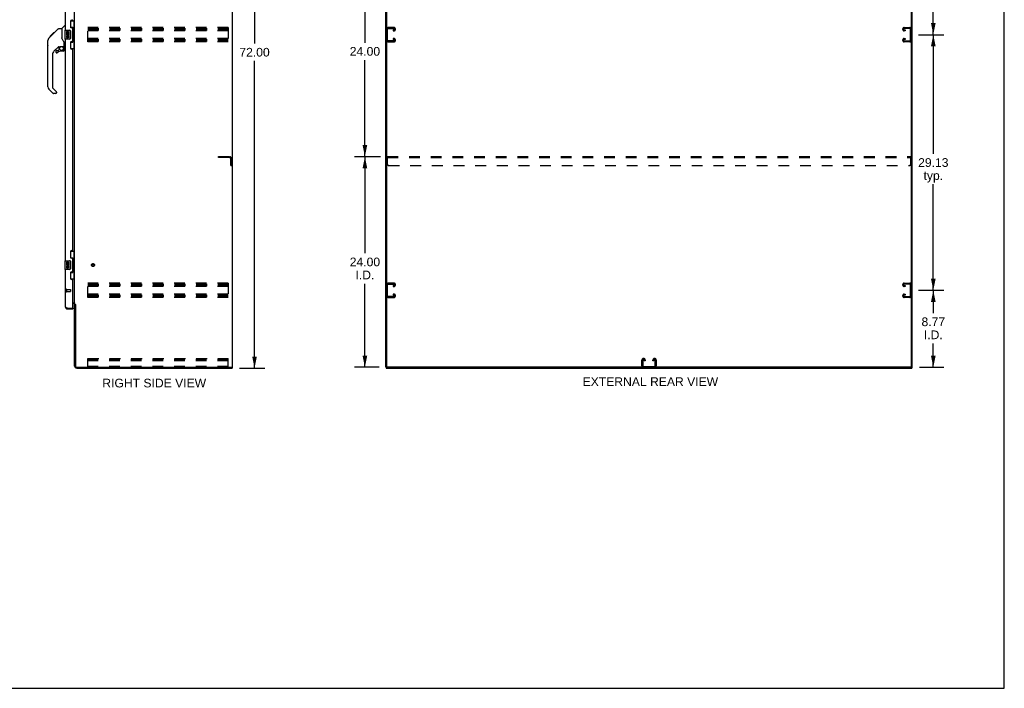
# Model space of a CAD drawing. Header units: inches. Extents: x 0 to 224, y 0 to 145.
# Tile 10 of 12: x 112 to 224, y 0 to 76. Entities that reach past the tile are written whole.
import ezdxf

# ---------------------------------------------------------------- set-up
doc = ezdxf.new("R2010")
doc.units = ezdxf.units.IN
doc.header["$LTSCALE"] = 12.342
doc.header["$MEASUREMENT"] = 0
doc.linetypes.add('HIDDEN', pattern=[0.2, 0.1, -0.1])
doc.layers.get('0').update_dxf_attribs({"linetype": 'CONTINUOUS'})
for name, color, linetype in [('02___PRT_ALL_AXES', 7, 'CONTINUOUS'), ('DEFAULT_2', 8, 'HIDDEN'), ('DIMENSIONS', 7, 'CONTINUOUS')]:
    doc.layers.add(name, color=color, linetype=linetype)
doc.styles.get("Standard").update_dxf_attribs({"font": 'arial.ttf'})
doc.dimstyles.new('DIMSTYLE_1', dxfattribs={"dimtxt": 0.99, "dimasz": 1.32, "dimexe": 0.09, "dimexo": 0.07, "dimgap": 0.0375, "dimtad": 0, "dimtih": 1, "dimtoh": 1, "dimzin": 4, "dimdsep": 46, "dimtxsty": 'Standard', "dimblk": '_FILLED', "dimblk1": '_FILLED', "dimblk2": '_FILLED', "dimcen": 0.09, "dimazin": 1, "dimtfac": 1, "dimtdec": 3, "dimtofl": 0, "dimtmove": 0, "dimatfit": 3, "dimldrblk": '_FILLED', "dimfxl": 1, "dimtolj": 1, "dimtzin": 4, "dimarcsym": 0})

# ---------------------------------------------------------------- blocks, each defined once
blk = doc.blocks.new('_FILLED')
at = {"color": 0, "linetype": 'ByBlock'}
blk.add_solid([(0, 0), (-1, 0.2), (-1, -0.2)], dxfattribs=at)
blk = doc.blocks.new('*D2')
at = {"layer": 'DIMENSIONS', "color": 2, "linetype": 'Continuous'}
for p, q in [((137.26, 108.48), (140.15, 108.48)), ((138.96, 108.48), (138.96, 73.47)), ((138.96, 36.48), (138.96, 71.49)), ((137.26, 36.48), (140.15, 36.48))]:
    blk.add_line(p, q, dxfattribs=at)
at = {"layer": 'DIMENSIONS', "color": 2, "linetype": 'Continuous', "xscale": 1.32, "yscale": 1.32, "zscale": 1.32}
for p, rotation in [((138.96, 108.48), 90), ((138.96, 36.48), 270)]:
    blk.add_blockref('_FILLED', p, dxfattribs=dict(at, rotation=rotation))
at = {"layer": 'DIMENSIONS', "color": 2, "linetype": 'Continuous', "insert": (138.96, 72.98), "char_height": 0.99, "width": 3.4595, "attachment_point": 2, "line_spacing_factor": 0.9}
blk.add_mtext('72.00', dxfattribs=at)
blk = doc.blocks.new('*D4')
at = {"layer": 'DIMENSIONS', "color": 2, "linetype": 'Continuous'}
for p, q in [((214.63, 45.36), (217.5, 45.36)), ((216.31, 45.36), (216.31, 42.76)), ((216.31, 36.58), (216.31, 39.29)), ((214.73, 36.58), (217.5, 36.58))]:
    blk.add_line(p, q, dxfattribs=at)
at = {"layer": 'DIMENSIONS', "color": 2, "linetype": 'Continuous', "xscale": 1.32, "yscale": 1.32, "zscale": 1.32}
for p, rotation in [((216.31, 45.36), 90), ((216.31, 36.58), 270)]:
    blk.add_blockref('_FILLED', p, dxfattribs=dict(at, rotation=rotation))
at = {"layer": 'DIMENSIONS', "color": 2, "linetype": 'Continuous', "insert": (216.31, 42.26), "char_height": 0.99, "width": 2.6903, "attachment_point": 2, "line_spacing_factor": 0.9}
blk.add_mtext('8.77\\PI.D.', dxfattribs=at)
blk = doc.blocks.new('*D5')
at = {"layer": 'DIMENSIONS', "color": 2, "linetype": 'Continuous'}
for p, q in [((214.63, 74.48), (217.5, 74.48)), ((216.31, 74.48), (216.31, 60.91)), ((216.31, 45.36), (216.31, 57.44)), ((214.63, 45.36), (217.5, 45.36))]:
    blk.add_line(p, q, dxfattribs=at)
at = {"layer": 'DIMENSIONS', "color": 2, "linetype": 'Continuous', "xscale": 1.32, "yscale": 1.32, "zscale": 1.32}
for p, rotation in [((216.31, 74.48), 90), ((216.31, 45.36), 270)]:
    blk.add_blockref('_FILLED', p, dxfattribs=dict(at, rotation=rotation))
at = {"layer": 'DIMENSIONS', "color": 2, "linetype": 'Continuous', "insert": (216.31, 60.41), "char_height": 0.99, "width": 3.4595, "attachment_point": 2, "line_spacing_factor": 0.9}
blk.add_mtext('29.13\\Ptyp.', dxfattribs=at)
blk = doc.blocks.new('*D6')
at = {"layer": 'DIMENSIONS', "color": 2, "linetype": 'Continuous'}
for p, q in [((214.63, 103.61), (217.5, 103.61)), ((216.31, 103.61), (216.31, 90.03)), ((216.31, 74.48), (216.31, 86.57)), ((214.63, 74.48), (217.5, 74.48))]:
    blk.add_line(p, q, dxfattribs=at)
at = {"layer": 'DIMENSIONS', "color": 2, "linetype": 'Continuous', "xscale": 1.32, "yscale": 1.32, "zscale": 1.32}
for p, rotation in [((216.31, 103.61), 90), ((216.31, 74.48), 270)]:
    blk.add_blockref('_FILLED', p, dxfattribs=dict(at, rotation=rotation))
at = {"layer": 'DIMENSIONS', "color": 2, "linetype": 'Continuous', "insert": (216.31, 89.54), "char_height": 0.99, "width": 3.4595, "attachment_point": 2, "line_spacing_factor": 0.9}
blk.add_mtext('29.13\\Ptyp.', dxfattribs=at)
blk = doc.blocks.new('*D8')
at = {"layer": 'DIMENSIONS', "color": 2, "linetype": 'Continuous'}
for p, q in [((153.31, 60.58), (150.35, 60.58)), ((151.54, 60.58), (151.54, 49.57)), ((151.54, 36.58), (151.54, 46.11)), ((153.16, 36.58), (150.35, 36.58))]:
    blk.add_line(p, q, dxfattribs=at)
at = {"layer": 'DIMENSIONS', "color": 2, "linetype": 'Continuous', "xscale": 1.32, "yscale": 1.32, "zscale": 1.32}
for p, rotation in [((151.54, 60.58), 90), ((151.54, 36.58), 270)]:
    blk.add_blockref('_FILLED', p, dxfattribs=dict(at, rotation=rotation))
at = {"layer": 'DIMENSIONS', "color": 2, "linetype": 'Continuous', "insert": (151.54, 49.08), "char_height": 0.99, "width": 3.4595, "attachment_point": 2, "line_spacing_factor": 0.9}
blk.add_mtext('24.00\\PI.D.', dxfattribs=at)
blk = doc.blocks.new('*D9')
at = {"layer": 'DIMENSIONS', "color": 2, "linetype": 'Continuous'}
for p, q in [((153.31, 84.58), (150.35, 84.58)), ((151.54, 84.58), (151.54, 73.57)), ((151.54, 60.58), (151.54, 71.59)), ((153.31, 60.58), (150.35, 60.58))]:
    blk.add_line(p, q, dxfattribs=at)
at = {"layer": 'DIMENSIONS', "color": 2, "linetype": 'Continuous', "xscale": 1.32, "yscale": 1.32, "zscale": 1.32}
for p, rotation in [((151.54, 84.58), 90), ((151.54, 60.58), 270)]:
    blk.add_blockref('_FILLED', p, dxfattribs=dict(at, rotation=rotation))
at = {"layer": 'DIMENSIONS', "color": 2, "linetype": 'Continuous', "insert": (151.54, 73.08), "char_height": 0.99, "width": 3.4595, "attachment_point": 2, "line_spacing_factor": 0.9}
blk.add_mtext('24.00', dxfattribs=at)

msp = doc.modelspace()

# ---------------------------------------------------------------- linework, layer by layer
at = {"color": 7, "linetype": 'Continuous'}
for p, q in [((224.4, 0), (224.4, 145.2)), ((136.45, 36.585), (136.45, 108.377)), ((154.023, 36.647), (154.023, 108.377)), ((213.815, 36.585), (213.815, 108.314)), ((117.004, 75.176), (117.302, 75.473)), ((117.392, 75.485), (117.33, 75.485)), ((118.01, 76.056), (118.45, 76.056)), ((118.046, 75.276), (118.046, 76.056)), ((118.046, 75.321), (118.273, 75.321)), ((118.273, 73.641), (118.273, 75.321)), ((118.411, 75.031), (118.411, 76.056)), ((115.539, 74.103), (115.817, 74.382)), ((115.645, 74.277), (115.648, 74.28)), ((115.645, 74.277), (115.712, 74.277)), ((115.648, 74.28), (115.715, 74.28)), ((115.649, 74.281), (116.058, 74.69)), ((115.716, 74.281), (115.649, 74.281)), ((115.797, 74.362), (115.73, 74.362)), ((115.817, 74.382), (115.95, 74.515)), ((115.883, 74.449), (115.817, 74.449)), ((115.844, 74.409), (115.817, 74.382)), ((115.965, 74.531), (115.899, 74.531)), ((115.958, 74.523), (115.922, 74.487)), ((115.958, 74.523), (116.582, 75.147)), ((116.042, 74.607), (115.975, 74.607)), ((116.125, 74.69), (116.058, 74.69)), ((116.059, 74.691), (116.06, 74.692)), ((116.059, 74.691), (116.126, 74.691)), ((116.06, 74.692), (116.127, 74.692)), ((116.637, 75.17), (116.998, 75.17)), ((116.998, 75.17), (116.998, 74.066)), ((117.018, 74.073), (116.998, 74.128)), ((117.048, 74.005), (117.018, 74.073)), ((117.332, 74.966), (117.332, 73.996)), ((117.347, 74.981), (117.887, 74.981)), ((117.987, 74.881), (117.987, 74.081)), ((118.31, 75.082), (118.31, 75.061)), ((118.31, 75.031), (118.31, 73.931)), ((118.433, 75.031), (118.31, 75.031)), ((118.433, 73.931), (118.433, 75.031)), ((115.412, 73.243), (115.412, 73.83)), ((115.424, 68.542), (115.424, 73.826)), ((116.61, 73.108), (116.108, 72.607)), ((116.644, 73.098), (116.644, 72.771)), ((116.686, 73.103), (116.774, 73.103)), ((116.952, 73.144), (116.959, 73.144)), ((116.959, 73.144), (117.254, 73.144)), ((117.137, 73.144), (117.216, 73.065)), ((117.274, 73.142), (117.274, 73.549)), ((117.313, 73.103), (117.392, 73.103)), ((117.887, 73.981), (117.347, 73.981)), ((118.046, 72.906), (118.046, 73.686)), ((118.046, 73.641), (118.273, 73.641)), ((118.433, 73.931), (118.31, 73.931)), ((118.31, 73.901), (118.31, 73.88)), ((118.411, 72.906), (118.411, 73.931)), ((115.935, 72.189), (115.935, 68.456)), ((116.329, 72.609), (116.329, 72.49)), ((116.408, 72.688), (116.56, 72.688)), ((116.569, 72.691), (116.641, 72.763)), ((117.195, 72.609), (116.959, 72.609)), ((117.254, 72.925), (117.274, 72.925)), ((117.274, 72.688), (117.274, 72.925)), ((118.01, 72.906), (118.45, 72.906)), ((115.991, 67.811), (115.539, 68.263)), ((115.959, 68.401), (116.394, 67.965)), ((116.329, 67.788), (116.047, 67.788)), ((116.408, 67.932), (116.408, 67.867)), ((118.01, 49.806), (118.45, 49.806)), ((118.046, 49.026), (118.046, 49.806)), ((118.411, 48.781), (118.411, 49.806)), ((117.332, 48.716), (117.332, 47.746)), ((117.347, 48.731), (117.887, 48.731)), ((117.987, 48.631), (117.987, 47.831)), ((118.046, 49.071), (118.273, 49.071)), ((118.273, 47.391), (118.273, 49.071)), ((118.31, 48.832), (118.31, 48.811)), ((118.433, 48.781), (118.31, 48.781)), ((118.31, 48.781), (118.31, 47.681)), ((118.433, 47.681), (118.433, 48.781)), ((117.887, 47.731), (117.347, 47.731)), ((118.046, 46.656), (118.046, 47.436)), ((118.046, 47.391), (118.273, 47.391)), ((118.433, 47.681), (118.31, 47.681)), ((118.31, 47.651), (118.31, 47.63)), ((118.411, 46.656), (118.411, 47.681)), ((118.01, 46.656), (118.45, 46.656)), ((117.639, 43.231), (117.639, 43.335)), ((118.226, 43.335), (118.246, 43.335)), ((118.246, 43.335), (118.246, 43.231)), ((118.554, 43.721), (118.45, 43.721)), ((136.336, 36.585), (136.45, 36.585)), ((136.398, 36.585), (136.398, 36.481)), ((153.919, 36.585), (154.033, 36.585)), ((153.971, 36.585), (153.971, 36.481)), ((213.752, 36.585), (154.085, 36.585)), ((213.804, 36.585), (213.919, 36.585)), ((213.867, 36.585), (213.867, 36.481)), ((0, 0), (224.4, 0))]:
    msp.add_line(p, q, dxfattribs=at)
at = {"color": 3, "linetype": 'Continuous'}
for p, q in [((136.398, 108.314), (136.398, 36.647)), ((153.919, 36.585), (153.919, 108.377)), ((213.919, 36.585), (213.919, 108.377)), ((118.45, 43.773), (118.45, 105.188)), ((117.392, 100.231), (117.392, 74.981)), ((117.996, 75.998), (117.996, 75.378)), ((118.186, 76.128), (118.126, 76.128)), ((118.126, 75.248), (118.186, 75.248)), ((118.246, 73.773), (118.246, 75.188)), ((117.392, 73.981), (117.392, 48.731)), ((117.996, 73.583), (117.996, 72.963)), ((118.186, 73.713), (118.126, 73.713)), ((118.126, 72.833), (118.186, 72.833)), ((118.246, 49.941), (118.246, 72.773)), ((117.996, 49.748), (117.996, 49.128)), ((118.186, 49.878), (118.126, 49.878)), ((118.126, 48.998), (118.186, 48.998)), ((118.246, 47.523), (118.246, 48.938)), ((117.392, 47.731), (117.392, 43.477)), ((117.996, 47.333), (117.996, 46.713)), ((118.186, 47.463), (118.126, 47.463)), ((118.126, 46.583), (118.186, 46.583)), ((118.246, 43.355), (118.246, 46.523)), ((118.246, 43.929), (118.425, 43.929)), ((118.308, 43.877), (118.246, 43.877)), ((118.45, 43.773), (118.525, 43.773)), ((117.639, 43.335), (118.226, 43.335)), ((117.639, 43.231), (118.246, 43.231)), ((118.45, 36.727), (118.45, 43.734)), ((118.541, 43.755), (118.543, 43.751)), ((118.554, 43.733), (118.554, 36.728)), ((118.697, 36.585), (136.336, 36.585)), ((118.697, 36.481), (136.398, 36.481)), ((153.971, 36.481), (213.867, 36.481))]:
    msp.add_line(p, q, dxfattribs=at)
at = {"color": 7, "linetype": 'Continuous'}
for points in [[(118.237, 75.22), (118.239, 75.224), (118.245, 75.232), (118.25, 75.24), (118.254, 75.247), (118.258, 75.254), (118.261, 75.26), (118.264, 75.266), (118.267, 75.272), (118.269, 75.277), (118.27, 75.282), (118.272, 75.286), (118.272, 75.29), (118.273, 75.294), (118.273, 75.297)], [(115.539, 74.103), (115.52, 74.083), (115.494, 74.05), (115.472, 74.014), (115.454, 73.977), (115.44, 73.938), (115.43, 73.897), (115.425, 73.855), (115.424, 73.826)], [(115.922, 74.487), (115.9, 74.465), (115.878, 74.443), (115.844, 74.409)], [(116.582, 75.147), (116.589, 75.154), (116.598, 75.159), (116.607, 75.164), (116.617, 75.167), (116.627, 75.169), (116.637, 75.17)], [(117.98, 74.917), (117.982, 74.911), (117.984, 74.906), (117.985, 74.9), (117.986, 74.893), (117.987, 74.887), (117.987, 74.881)], [(117.987, 74.081), (117.987, 74.075), (117.986, 74.068), (117.985, 74.062), (117.984, 74.056), (117.982, 74.05), (117.98, 74.045)], [(116.774, 73.103), (116.782, 73.104), (116.791, 73.106), (116.801, 73.109), (116.812, 73.113), (116.826, 73.118), (116.841, 73.123), (116.857, 73.128), (116.875, 73.133), (116.894, 73.138), (116.913, 73.141), (116.933, 73.143), (116.952, 73.144)], [(117.221, 73.72), (117.172, 73.791), (117.123, 73.867), (117.082, 73.938), (117.048, 74.005)], [(117.211, 73.059), (117.209, 73.057), (117.202, 73.051)], [(117.254, 72.925), (117.253, 72.939), (117.252, 72.953), (117.249, 72.967), (117.245, 72.98), (117.241, 72.993), (117.235, 73.006), (117.228, 73.018), (117.22, 73.03), (117.212, 73.04), (117.202, 73.051)], [(117.216, 73.065), (117.216, 73.064), (117.216, 73.064), (117.215, 73.063), (117.214, 73.062), (117.211, 73.059)], [(117.274, 73.549), (117.273, 73.573), (117.268, 73.608), (117.259, 73.642), (117.247, 73.674), (117.232, 73.703), (117.221, 73.72)], [(118.273, 73.665), (118.273, 73.668), (118.272, 73.672), (118.272, 73.676), (118.27, 73.68), (118.269, 73.685), (118.267, 73.69), (118.264, 73.695), (118.261, 73.701), (118.258, 73.708), (118.254, 73.715), (118.25, 73.722), (118.245, 73.73), (118.239, 73.738), (118.237, 73.742)], [(117.98, 48.667), (117.982, 48.661), (117.984, 48.656), (117.985, 48.65), (117.986, 48.643), (117.987, 48.637), (117.987, 48.631)], [(118.237, 48.97), (118.239, 48.974), (118.245, 48.982), (118.25, 48.99), (118.254, 48.997), (118.258, 49.004), (118.261, 49.01), (118.264, 49.016), (118.267, 49.022), (118.269, 49.027), (118.27, 49.032), (118.272, 49.036), (118.272, 49.04), (118.273, 49.044), (118.273, 49.047)], [(117.987, 47.831), (117.987, 47.825), (117.986, 47.818), (117.985, 47.812), (117.984, 47.806), (117.982, 47.8), (117.98, 47.795)], [(118.273, 47.415), (118.273, 47.418), (118.272, 47.422), (118.272, 47.426), (118.27, 47.43), (118.269, 47.435), (118.267, 47.44), (118.264, 47.445), (118.261, 47.451), (118.258, 47.458), (118.254, 47.465), (118.25, 47.472), (118.245, 47.48), (118.239, 47.488), (118.237, 47.492)]]:
    msp.add_lwpolyline(points, dxfattribs=at)
at = {"color": 3, "linetype": 'Continuous'}
for points in [[(118.425, 43.929), (118.425, 43.927), (118.425, 43.926), (118.425, 43.924), (118.425, 43.922), (118.426, 43.921), (118.426, 43.919), (118.427, 43.918), (118.429, 43.917), (118.43, 43.915), (118.431, 43.914), (118.433, 43.913), (118.435, 43.911), (118.436, 43.91), (118.44, 43.907)], [(118.44, 43.907), (118.442, 43.906), (118.444, 43.905), (118.445, 43.903), (118.447, 43.902), (118.448, 43.901), (118.449, 43.899), (118.45, 43.898), (118.45, 43.896), (118.45, 43.895)], [(118.525, 43.773), (118.527, 43.772), (118.528, 43.77), (118.53, 43.769), (118.532, 43.767), (118.533, 43.766), (118.534, 43.764), (118.536, 43.763), (118.537, 43.762), (118.538, 43.76), (118.538, 43.759), (118.539, 43.757), (118.54, 43.756), (118.541, 43.755)], [(117.392, 43.477), (117.393, 43.472), (117.394, 43.466), (117.397, 43.46), (117.401, 43.454), (117.405, 43.448), (117.411, 43.442), (117.418, 43.436), (117.425, 43.43), (117.434, 43.424), (117.443, 43.418), (117.453, 43.412), (117.464, 43.406), (117.476, 43.4), (117.489, 43.394), (117.502, 43.388), (117.515, 43.382), (117.53, 43.377), (117.544, 43.371)], [(117.544, 43.371), (117.559, 43.365), (117.575, 43.359), (117.591, 43.353), (117.607, 43.347), (117.623, 43.341), (117.639, 43.335)], [(118.543, 43.751), (118.544, 43.749), (118.545, 43.747), (118.546, 43.746), (118.547, 43.744), (118.548, 43.742), (118.549, 43.74), (118.55, 43.739), (118.551, 43.737), (118.553, 43.735), (118.554, 43.733)]]:
    msp.add_lwpolyline(points, dxfattribs=at)
at = {"color": 7, "linetype": 'Continuous'}
msp.add_circle((116.959, 72.904), 0.217, dxfattribs=at)
for centre, radius, start, end in [((117.018, 75.162), 0.0197, 135, 180), ((117.33, 75.446), 0.0394, 90, 135), ((117.347, 74.966), 0.015, 90, 180), ((117.887, 74.881), 0.1, 21.20502, 90), ((115.432, 73.83), 0.0197, 110.96309, 180), ((115.432, 73.243), 0.0197, 180, 246.39296), ((116.686, 72.906), 0.197, 90, 127.44051), ((117.077, 72.925), 0.197, 0, 45), ((117.254, 73.164), 0.0197, 270, 360), ((117.313, 73.142), 0.0394, 180, 270), ((117.347, 73.996), 0.015, 180, 270), ((117.887, 74.081), 0.1, 270, 338.79459), ((116.526, 72.189), 0.591, 135, 180), ((116.408, 72.609), 0.0787, 90, 180), ((116.408, 72.49), 0.0787, 180, 309.5212), ((116.959, 71.822), 0.787, 90, 129.5212), ((116.56, 72.7), 0.0118, 270, 315), ((116.632, 72.771), 0.0118, 315, 360), ((117.195, 72.688), 0.0787, 270, 360), ((115.817, 68.542), 0.394, 180, 225), ((116.014, 68.456), 0.0787, 180, 225), ((116.047, 67.867), 0.0787, 225, 270), ((116.329, 67.867), 0.0787, 270, 360), ((116.361, 67.932), 0.0472, 0, 45), ((117.347, 48.716), 0.015, 90, 180), ((117.887, 48.631), 0.1, 21.20502, 90), ((117.347, 47.746), 0.015, 180, 270), ((117.887, 47.831), 0.1, 270, 338.79459), ((117.639, 43.477), 0.142, 228.63301, 270), ((117.556, 43.621), 0.26, 270, 272.61143), ((154.085, 36.647), 0.0625, 180, 270), ((213.752, 36.647), 0.0625, 270, 360)]:
    msp.add_arc(centre, radius, start, end, dxfattribs=at)
at = {"color": 3, "linetype": 'Continuous'}
for centre, radius, start, end in [((118.126, 75.998), 0.13, 90, 180), ((118.126, 75.378), 0.13, 180, 270), ((118.186, 76.188), 0.06, 270, 2.38698), ((118.186, 75.188), 0.06, 0, 90), ((118.126, 73.583), 0.13, 90, 180), ((118.126, 72.963), 0.13, 180, 270), ((118.186, 73.773), 0.06, 270, 360), ((118.186, 72.773), 0.06, 0, 90), ((118.126, 49.748), 0.13, 90, 180), ((118.186, 49.938), 0.06, 270, 2.3875), ((118.126, 49.128), 0.13, 180, 270), ((118.186, 48.938), 0.06, 0, 90), ((118.126, 47.333), 0.13, 90, 180), ((118.186, 47.523), 0.06, 270, 360), ((118.126, 46.713), 0.13, 180, 270), ((118.186, 46.523), 0.06, 0, 90), ((118.308, 43.734), 0.142, 0, 90), ((117.639, 43.477), 0.246, 180, 270), ((118.226, 43.355), 0.02, 270, 360), ((118.697, 36.727), 0.246, 180, 270), ((118.697, 36.728), 0.143, 180, 270), ((136.336, 36.647), 0.0625, 270, 360)]:
    msp.add_arc(centre, radius, start, end, dxfattribs=at)
at = {"color": 7, "linetype": 'Continuous'}
for centre, start_param, end_param in [((118.206, 75.071), -1.5140098, -0.699287), ((118.206, 75.071), -2.4423057, -1.6275828), ((118.206, 73.89), -1.5140098, -0.699287), ((118.206, 73.89), -2.4423057, -1.6275828), ((118.206, 48.821), -1.5140098, -0.699287), ((118.206, 48.821), -2.4423057, -1.6275828), ((118.206, 47.64), -1.5140098, -0.699287), ((118.206, 47.64), -2.4423057, -1.6275828)]:
    msp.add_ellipse(centre, major_axis=(0, 0.18), ratio=0.5794935, start_param=start_param, end_param=end_param, dxfattribs=at)
at = {"layer": '02___PRT_ALL_AXES', "color": 7, "linetype": 'Continuous'}
for p, q in [((117.535, 74.827), (117.535, 74.596)), ((117.598, 74.827), (117.535, 74.827)), ((117.535, 74.596), (117.797, 74.596)), ((117.535, 74.366), (117.535, 74.229)), ((117.598, 74.366), (117.535, 74.366)), ((117.606, 74.56), (117.548, 74.585)), ((117.598, 74.659), (117.598, 74.827)), ((117.661, 74.659), (117.598, 74.659)), ((117.598, 74.229), (117.598, 74.366)), ((117.661, 74.795), (117.661, 74.659)), ((117.721, 74.795), (117.661, 74.795)), ((117.661, 74.271), (117.661, 74.23)), ((117.721, 74.659), (117.721, 74.795)), ((117.787, 74.659), (117.721, 74.659)), ((117.722, 74.209), (117.721, 74.278)), ((117.797, 74.596), (117.769, 74.577)), ((117.787, 74.827), (117.787, 74.659)), ((117.85, 74.827), (117.787, 74.827)), ((117.787, 74.271), (117.787, 74.135)), ((117.787, 74.135), (117.85, 74.135)), ((117.831, 74.596), (117.85, 74.596)), ((117.85, 74.596), (117.85, 74.827)), ((117.85, 74.135), (117.85, 74.271)), ((117.598, 48.577), (117.535, 48.577)), ((117.535, 48.577), (117.535, 48.346)), ((117.535, 48.346), (117.797, 48.346)), ((117.606, 48.31), (117.548, 48.335)), ((117.598, 48.409), (117.598, 48.577)), ((117.661, 48.409), (117.598, 48.409)), ((117.721, 48.545), (117.661, 48.545)), ((117.661, 48.545), (117.661, 48.409)), ((117.721, 48.409), (117.721, 48.545)), ((117.787, 48.409), (117.721, 48.409)), ((117.797, 48.346), (117.769, 48.327)), ((117.85, 48.577), (117.787, 48.577)), ((117.787, 48.577), (117.787, 48.409)), ((117.831, 48.346), (117.85, 48.346)), ((117.85, 48.346), (117.85, 48.577)), ((117.598, 48.116), (117.535, 48.116)), ((117.535, 48.116), (117.535, 47.979)), ((117.598, 47.979), (117.598, 48.116)), ((117.661, 48.021), (117.661, 47.98)), ((117.722, 47.959), (117.721, 48.028)), ((117.787, 48.021), (117.787, 47.885)), ((117.787, 47.885), (117.85, 47.885)), ((117.85, 47.885), (117.85, 48.021))]:
    msp.add_line(p, q, dxfattribs=at)
at = {"layer": '02___PRT_ALL_AXES', "color": 8, "linetype": 'HIDDEN'}
for p, q in [((117.539, 45.459), (117.986, 45.459)), ((117.539, 45.459), (117.539, 45.211)), ((117.539, 45.211), (117.986, 45.211))]:
    msp.add_line(p, q, dxfattribs=at)
msp.add_circle((120.554, 48.231), 0.124, dxfattribs=at)
at = {"layer": '02___PRT_ALL_AXES', "color": 7, "linetype": 'Continuous'}
for centre, radius, start, end in [((117.692, 74.523), 0.157, 156.59665, 341.87913), ((117.629, 74.229), 0.0943, 180, 248.67039), ((117.629, 74.229), 0.0943, 248.69989, 347.43379), ((117.692, 74.523), 0.0943, 156.59665, 35.11217), ((117.629, 74.229), 0.0314, 180, 0.04847), ((117.755, 74.271), 0.0943, 0, 180), ((117.756, 74.267), 0.0362, 83.42855, 161.76278), ((117.755, 74.271), 0.0314, 0, 81.22946), ((117.692, 74.523), 0.157, 25.73705, 27.8532), ((117.696, 74.523), 0.154, 341.41988, 26.19629), ((117.692, 48.273), 0.157, 156.59665, 341.87913), ((117.692, 48.273), 0.0943, 156.59665, 35.11217), ((117.692, 48.273), 0.157, 25.73705, 27.8532), ((117.696, 48.273), 0.154, 341.41988, 26.19629), ((117.629, 47.979), 0.0943, 180, 248.67039), ((117.629, 47.979), 0.0943, 248.69989, 347.43379), ((117.629, 47.979), 0.0314, 180, 0.04847), ((117.755, 48.021), 0.0943, 0, 180), ((117.756, 48.017), 0.0362, 83.42855, 161.76278), ((117.755, 48.021), 0.0314, 0, 81.22946)]:
    msp.add_arc(centre, radius, start, end, dxfattribs=at)
at = {"layer": 'DEFAULT_2', "color": 8, "linetype": 'HIDDEN'}
for p, q in [((119.971, 73.668), (119.971, 75.293)), ((135.971, 75.293), (119.971, 75.293)), ((119.971, 75.189), (135.971, 75.189)), ((135.971, 75.293), (135.971, 73.668)), ((154.843, 75.293), (154.203, 75.293)), ((154.217, 75.189), (154.829, 75.189)), ((212.995, 75.293), (213.635, 75.293)), ((213.621, 75.189), (213.009, 75.189)), ((119.971, 75.1), (135.971, 75.1)), ((119.971, 75.022), (135.971, 75.022)), ((135.971, 74.918), (119.971, 74.918)), ((154.127, 73.862), (154.127, 75.099)), ((154.741, 75.022), (154.741, 74.918)), ((154.829, 75.022), (154.741, 75.022)), ((154.741, 74.918), (154.843, 74.918)), ((155.023, 75.098), (155.023, 75.113)), ((212.815, 75.098), (212.815, 75.113)), ((213.096, 74.918), (212.995, 74.918)), ((213.009, 75.022), (213.096, 75.022)), ((213.096, 75.022), (213.096, 74.918)), ((213.711, 73.862), (213.711, 75.099)), ((135.971, 74.043), (119.971, 74.043)), ((119.971, 73.939), (135.971, 73.939)), ((119.971, 73.85), (135.971, 73.85)), ((119.971, 73.772), (135.971, 73.772)), ((135.971, 73.668), (119.971, 73.668)), ((154.203, 73.668), (154.843, 73.668)), ((154.829, 73.772), (154.217, 73.772)), ((154.741, 74.043), (154.741, 73.939)), ((154.843, 74.043), (154.741, 74.043)), ((154.741, 73.939), (154.829, 73.939)), ((155.023, 73.848), (155.023, 73.863)), ((212.815, 73.848), (212.815, 73.863)), ((212.995, 74.043), (213.096, 74.043)), ((213.635, 73.668), (212.995, 73.668)), ((213.096, 73.939), (213.009, 73.939)), ((213.009, 73.772), (213.621, 73.772)), ((213.096, 74.043), (213.096, 73.939)), ((134.846, 60.585), (136.1, 60.585)), ((134.846, 60.481), (134.846, 60.585)), ((136.1, 60.481), (134.846, 60.481)), ((136.242, 59.585), (136.242, 60.338)), ((136.242, 59.585), (136.346, 59.585)), ((136.346, 59.585), (136.346, 60.338)), ((154.106, 59.71), (154.106, 60.585)), ((154.106, 60.585), (213.731, 60.585)), ((154.106, 60.481), (213.731, 60.481)), ((154.231, 59.585), (213.606, 59.585)), ((213.731, 59.71), (213.731, 60.585)), ((135.971, 46.168), (119.971, 46.168)), ((119.971, 44.543), (119.971, 46.168)), ((119.971, 46.064), (135.971, 46.064)), ((135.971, 46.168), (135.971, 44.543)), ((154.843, 46.168), (154.203, 46.168)), ((154.217, 46.064), (154.829, 46.064)), ((212.995, 46.168), (213.635, 46.168)), ((213.621, 46.064), (213.009, 46.064)), ((117.496, 45.477), (117.496, 45.193)), ((117.539, 45.477), (117.539, 45.193)), ((117.996, 45.449), (117.996, 45.221)), ((119.971, 45.975), (135.971, 45.975)), ((119.971, 45.897), (135.971, 45.897)), ((135.971, 45.793), (119.971, 45.793)), ((135.971, 44.918), (119.971, 44.918)), ((154.127, 44.737), (154.127, 45.974)), ((154.741, 45.897), (154.741, 45.793)), ((154.829, 45.897), (154.741, 45.897)), ((154.741, 45.793), (154.843, 45.793)), ((154.741, 44.918), (154.741, 44.814)), ((154.843, 44.918), (154.741, 44.918)), ((155.023, 45.973), (155.023, 45.988)), ((212.815, 45.973), (212.815, 45.988)), ((213.096, 45.793), (212.995, 45.793)), ((212.995, 44.918), (213.096, 44.918)), ((213.009, 45.897), (213.096, 45.897)), ((213.096, 45.897), (213.096, 45.793)), ((213.096, 44.918), (213.096, 44.814)), ((213.711, 44.737), (213.711, 45.974)), ((119.971, 44.814), (135.971, 44.814)), ((119.971, 44.725), (135.971, 44.725)), ((119.971, 44.647), (135.971, 44.647)), ((135.971, 44.543), (119.971, 44.543)), ((154.203, 44.543), (154.843, 44.543)), ((154.829, 44.647), (154.217, 44.647)), ((154.741, 44.814), (154.829, 44.814)), ((155.023, 44.723), (155.023, 44.738)), ((212.815, 44.723), (212.815, 44.738)), ((213.635, 44.543), (212.995, 44.543)), ((213.096, 44.814), (213.009, 44.814)), ((213.009, 44.647), (213.621, 44.647)), ((119.971, 37.585), (135.971, 37.585)), ((119.971, 36.585), (119.971, 37.585)), ((135.971, 37.481), (119.971, 37.481)), ((135.971, 37.48), (119.971, 37.48)), ((135.971, 37.304), (119.971, 37.304)), ((135.971, 36.585), (135.971, 37.585)), ((183.106, 36.765), (183.106, 37.405)), ((183.21, 37.391), (183.21, 36.779)), ((183.286, 37.585), (183.301, 37.585)), ((183.377, 37.304), (183.377, 37.391)), ((183.481, 37.304), (183.377, 37.304)), ((183.481, 37.405), (183.481, 37.304)), ((184.356, 37.304), (184.356, 37.405)), ((184.46, 37.304), (184.356, 37.304)), ((184.46, 37.391), (184.46, 37.304)), ((184.536, 37.585), (184.551, 37.585)), ((184.627, 36.779), (184.627, 37.391)), ((184.731, 37.405), (184.731, 36.765)), ((135.971, 36.689), (119.971, 36.689)), ((183.3, 36.689), (184.537, 36.689))]:
    msp.add_line(p, q, dxfattribs=at)
for radius in [0.164, 0.124]:
    msp.add_circle((120.554, 48.231), radius, dxfattribs=at)
for centre, radius, start, end in [((154.203, 75.113), 0.18, 90, 180), ((154.217, 75.099), 0.09, 90, 180), ((154.829, 75.099), 0.09, 0, 90), ((154.843, 75.113), 0.18, 0, 90), ((212.995, 75.113), 0.18, 90, 180), ((213.009, 75.099), 0.09, 90, 180), ((213.621, 75.099), 0.09, 0, 90), ((213.635, 75.113), 0.18, 0, 90), ((154.829, 75.112), 0.09, 270, 351.78079), ((154.843, 75.098), 0.18, 270, 360), ((212.995, 75.098), 0.18, 180, 270), ((213.009, 75.112), 0.09, 188.21921, 270), ((154.203, 73.848), 0.18, 180, 270), ((154.217, 73.862), 0.09, 180, 270), ((154.829, 73.849), 0.09, 0, 90), ((154.829, 73.862), 0.09, 270, 351.78079), ((154.843, 73.863), 0.18, 0, 90), ((154.843, 73.848), 0.18, 270, 360), ((212.995, 73.863), 0.18, 90, 180), ((212.995, 73.848), 0.18, 180, 270), ((213.009, 73.849), 0.09, 90, 180), ((213.009, 73.862), 0.09, 188.21921, 270), ((213.621, 73.862), 0.09, 270, 360), ((213.635, 73.848), 0.18, 270, 360), ((136.1, 60.338), 0.246, 0, 90), ((136.1, 60.338), 0.142, 0, 90), ((154.231, 59.71), 0.125, 180, 270), ((213.606, 59.71), 0.125, 270, 360), ((154.203, 45.988), 0.18, 90, 180), ((154.217, 45.974), 0.09, 90, 180), ((154.829, 45.974), 0.09, 0, 90), ((154.843, 45.988), 0.18, 0, 90), ((212.995, 45.988), 0.18, 90, 180), ((213.009, 45.974), 0.09, 90, 180), ((213.621, 45.974), 0.09, 0, 90), ((213.635, 45.988), 0.18, 0, 90), ((117.518, 45.477), 0.0215, 0, 180), ((117.518, 45.193), 0.0215, 180, 360), ((117.986, 45.449), 0.01, 0, 90), ((117.986, 45.221), 0.01, 270, 360), ((154.829, 45.987), 0.09, 270, 351.78079), ((154.843, 45.973), 0.18, 270, 360), ((154.843, 44.738), 0.18, 0, 90), ((212.995, 45.973), 0.18, 180, 270), ((212.995, 44.738), 0.18, 90, 180), ((213.009, 45.987), 0.09, 188.21921, 270), ((154.203, 44.723), 0.18, 180, 270), ((154.217, 44.737), 0.09, 180, 270), ((154.829, 44.724), 0.09, 0, 90), ((154.829, 44.737), 0.09, 270, 351.78079), ((154.843, 44.723), 0.18, 270, 360), ((212.995, 44.723), 0.18, 180, 270), ((213.009, 44.724), 0.09, 90, 180), ((213.009, 44.737), 0.09, 188.21921, 270), ((213.621, 44.737), 0.09, 270, 360), ((213.635, 44.723), 0.18, 270, 360), ((183.286, 37.405), 0.18, 90, 180), ((183.3, 37.391), 0.09, 98.21921, 180), ((183.287, 37.391), 0.09, 0, 90), ((183.301, 37.405), 0.18, 0, 90), ((184.536, 37.405), 0.18, 90, 180), ((184.55, 37.391), 0.09, 98.21921, 180), ((184.537, 37.391), 0.09, 0, 90), ((184.551, 37.405), 0.18, 0, 90), ((183.286, 36.765), 0.18, 180, 270), ((183.3, 36.779), 0.09, 180, 270), ((184.537, 36.779), 0.09, 270, 360), ((184.551, 36.765), 0.18, 270, 360)]:
    msp.add_arc(centre, radius, start, end, dxfattribs=at)

# ---------------------------------------------------------------- texts
at = {"layer": 'DIMENSIONS', "color": 2, "linetype": 'Continuous', "char_height": 0.99, "attachment_point": 2, "line_spacing_factor": 0.9}
for s, insert, width in [('RIGHT SIDE VIEW', (127.531, 35.279), 11.80639), ('EXTERNAL REAR VIEW', (184.068, 35.437), 15.41309)]:
    msp.add_mtext(s, dxfattribs=dict(at, insert=insert, width=width))

# ---------------------------------------------------------------- dimensions: what is measured, and where the dimension line sits
at = {"layer": 'DIMENSIONS', "color": 2, "linetype": 'Continuous'}
for base, p1, p2, picture, middle in [((138.957, 108.481), (137.19, 36.481), (137.19, 108.481), '*D2', (138.957, 72.475)), ((151.536, 84.585), (153.377, 60.585), (153.377, 84.585), '*D9', (151.523, 72.579))]:
    dim = msp.add_linear_dim(base=base, p1=p1, p2=p2, angle=90, dimstyle='DIMSTYLE_1', dxfattribs=at)
    dim.commit()
    dim.dimension.update_dxf_attribs({"geometry": picture, "text_midpoint": middle, "dimtype": 160})
for base, p1, p2, text, picture, middle in [((216.313496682, 103.605970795), (214.564613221, 74.480970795), (214.564613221, 103.605970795), '<>\\Ptyp.', '*D6', (216.313496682, 88.300970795)), ((216.313496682, 74.480970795), (214.564613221, 45.355970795), (214.564613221, 74.480970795), '<>\\Ptyp.', '*D5', (216.313496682, 59.175970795)), ((151.536, 60.585), (153.231, 36.585), (153.377, 60.585), '<>\\PI.D.', '*D8', (151.536, 47.842)), ((216.313, 45.356), (214.658, 36.585), (214.565, 45.356), '<>\\PI.D.', '*D4', (216.313, 41.023))]:
    dim = msp.add_linear_dim(base=base, p1=p1, p2=p2, angle=90, text=text, dimstyle='DIMSTYLE_1', dxfattribs=at)
    dim.commit()
    dim.dimension.update_dxf_attribs({"geometry": picture, "text_midpoint": middle, "dimtype": 160})

doc.saveas('drawing.dxf')
